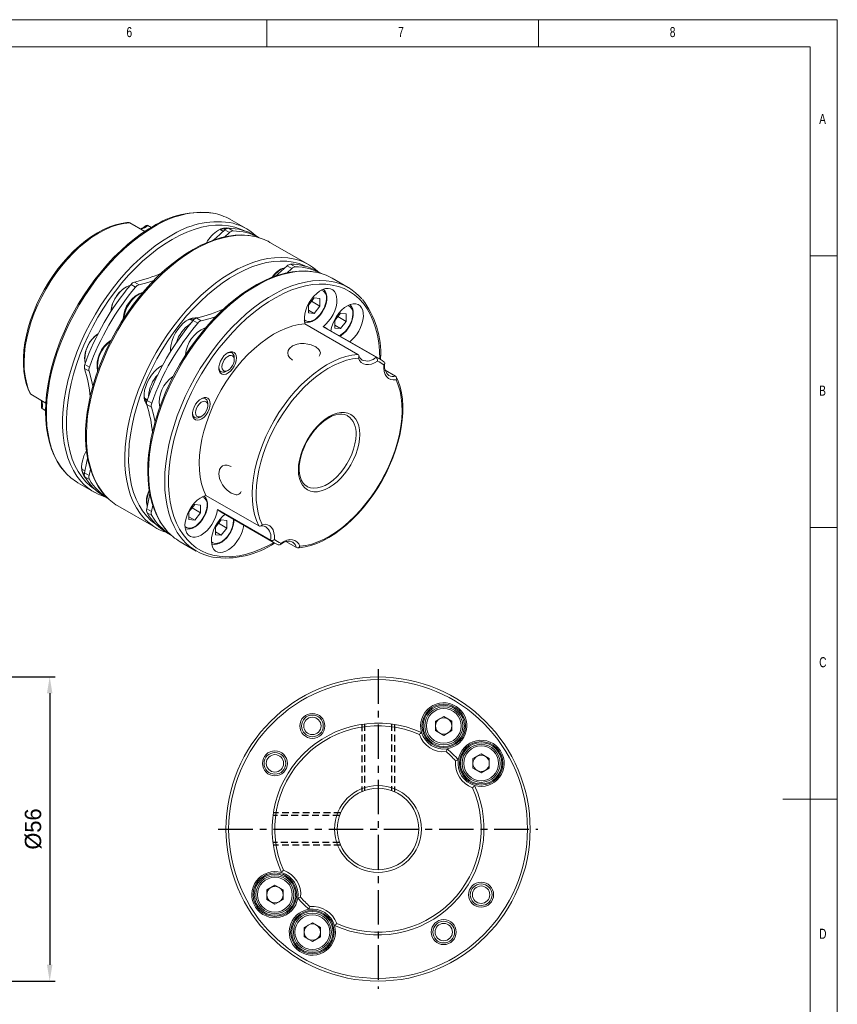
# Model space of a CAD drawing. Header units: millimetres. Extents: x 5 to 415, y 5 to 292.
# Tile 5 of 5: x 265 to 415, y 111 to 292. Entities that reach past the tile are written whole.
import ezdxf

# ---------------------------------------------------------------- set-up
doc = ezdxf.new("R2010")
doc.units = ezdxf.units.MM
doc.header["$PDSIZE"] = -1
doc.linetypes.add('CENTER', pattern=[10.16, 6.35, -1.27, 1.27, -1.27])
doc.linetypes.add('HIDDEN', pattern=[1.905, 1.27, -0.635])
doc.styles.add('SLDTEXTSTYLE0', font='TXT', dxfattribs={"width": 0.75})
doc.dimstyles.new('ISO-25', dxfattribs={"dimtxt": 2.5, "dimasz": 2.5, "dimexe": 1.25, "dimexo": 0.625, "dimtad": 1, "dimtxsty": 'Standard', "dimcen": 2.5, "dimadec": 0, "dimazin": 0, "dimtfac": 1, "dimtmove": 0, "dimatfit": 3, "dimfxl": 0, "dimarcsym": 0})

# ---------------------------------------------------------------- blocks, each defined once
blk = doc.blocks.new('*D13')
at = {"color": 1, "lineweight": -2}
for p, q in [((224.25, 171.01), (271.03, 171.01)), ((270.03, 168.01), (270.03, 118.01)), ((224.25, 115.01), (271.03, 115.01))]:
    blk.add_line(p, q, dxfattribs=at)
at = {"color": 1}
for points in [[(269.53, 168.01), (270.53, 168.01), (270.03, 171.01)], [(269.53, 118.01), (270.53, 118.01), (270.03, 115.01)]]:
    blk.add_solid(points, dxfattribs=at)
at = {"layer": 'Defpoints', "color": 0}
for p in [(223.25, 171.01), (223.25, 115.01), (270.03, 115.01)]:
    blk.add_point(p, dxfattribs=at)
at = {"color": 0, "insert": (267.01, 143.01), "char_height": 3, "attachment_point": 5, "rotation": 90}
blk.add_mtext('%%c56', dxfattribs=at)

msp = doc.modelspace()

# ---------------------------------------------------------------- linework, layer by layer
at = {"color": 7, "linetype": 'Continuous', "lineweight": 0}
for p, q in [((415, 292), (5, 292)), ((310, 292), (310, 287)), ((360, 287), (360, 292)), ((415, 5), (415, 292)), ((410, 287), (10, 287)), ((410, 287), (410, 60.25)), ((415, 248.5), (410, 248.5)), ((410, 198.5), (415, 198.5)), ((415, 148.5), (405, 148.5))]:
    msp.add_line(p, q, dxfattribs=at)
at = {"color": 7, "linetype": 'Continuous', "lineweight": 15}
for p, q in [((284.771, 254.63), (287.567, 253.016)), ((288.721, 253.746), (288.105, 254.102)), ((306.186, 253.541), (303.216, 255.255)), ((301.992, 253.037), (301.421, 253.367)), ((302.212, 251.978), (303.123, 252.809)), ((303.123, 252.809), (302.275, 253.299)), ((302.912, 253.602), (303.76, 253.112)), ((308.578, 251.871), (307.829, 252.304)), ((317.641, 246.928), (310.57, 251.01)), ((314.579, 246.196), (313.73, 246.686)), ((314.367, 246.989), (315.215, 246.499)), ((314.579, 246.196), (313.653, 245.353)), ((320.034, 245.258), (319.284, 245.691)), ((285.847, 242.771), (284.998, 243.261)), ((285.635, 243.693), (286.484, 243.203)), ((324.995, 242.682), (322.025, 244.397)), ((318.696, 240.767), (317.636, 239.448)), ((317.636, 239.448), (317.636, 238.033)), ((318.204, 240.154), (319.757, 239.258)), ((318.696, 240.767), (319.757, 240.672)), ((319.757, 239.258), (319.757, 240.672)), ((317.636, 238.551), (318.696, 237.938)), ((318.696, 237.938), (317.636, 238.033)), ((319.757, 239.258), (318.696, 237.938)), ((323.566, 237.955), (322.505, 236.635)), ((323.566, 237.955), (324.627, 237.86)), ((324.627, 236.446), (324.627, 237.86)), ((296.366, 236.545), (295.876, 236.829)), ((297.302, 236.158), (296.453, 236.648)), ((297.09, 237.08), (297.939, 236.591)), ((326.773, 230.383), (317.015, 236.016)), ((322.505, 236.635), (322.505, 235.221)), ((322.505, 235.739), (323.566, 235.126)), ((323.074, 237.342), (324.627, 236.446)), ((324.627, 236.446), (323.566, 235.126)), ((320.349, 235.488), (330.107, 229.855)), ((330.857, 229.484), (321.099, 235.117)), ((323.566, 235.126), (322.505, 235.221)), ((276.496, 228.535), (277.345, 228.045)), ((304.004, 229.401), (304.004, 229.728)), ((327.463, 229.387), (327.532, 229.345)), ((330.94, 229.374), (330.942, 229.659)), ((277.289, 227.277), (276.44, 227.767)), ((302.59, 227.279), (302.872, 227.442)), ((333.679, 226.395), (331.767, 227.498)), ((332.401, 226.533), (332.438, 226.512)), ((266.535, 223.044), (269.323, 221.434)), ((287.506, 222.331), (287.996, 222.048)), ((288.744, 220.664), (287.895, 221.154)), ((287.951, 221.922), (288.8, 221.432)), ((299.134, 220.966), (299.134, 221.293)), ((269.279, 220.062), (268.659, 220.42)), ((297.72, 218.844), (298.003, 219.007)), ((324.858, 219.091), (324.822, 219.112)), ((275.955, 209.257), (276.526, 208.928)), ((276.44, 208.552), (277.289, 208.062)), ((277.289, 208.062), (277.556, 209.282)), ((275.219, 206.756), (278.188, 205.042)), ((277.345, 207.359), (276.496, 207.849)), ((280.081, 204.238), (280.831, 203.805)), ((287.834, 203.323), (287.832, 203.224)), ((287.832, 203.224), (287.835, 203.146)), ((287.835, 203.146), (287.842, 202.979)), ((287.891, 203.142), (287.899, 202.894)), ((308.537, 198.797), (298.779, 204.43)), ((282.572, 202.511), (289.644, 198.429)), ((287.895, 201.939), (288.744, 201.45)), ((288.8, 200.746), (287.951, 201.236)), ((289.008, 202.654), (288.744, 201.45)), ((296.73, 202.72), (295.669, 201.4)), ((295.669, 201.4), (295.669, 199.986)), ((296.237, 202.107), (297.79, 201.211)), ((296.73, 202.72), (297.79, 202.625)), ((297.79, 201.211), (296.73, 199.891)), ((297.79, 201.211), (297.79, 202.625)), ((300.903, 201.806), (310.661, 196.173)), ((301.601, 201.341), (311.359, 195.708)), ((295.669, 200.503), (296.73, 199.891)), ((296.73, 199.891), (295.669, 199.986)), ((301.599, 199.907), (300.539, 198.588)), ((301.599, 199.907), (302.66, 199.813)), ((302.66, 198.398), (302.66, 199.813)), ((303.862, 199.799), (303.852, 200.041)), ((291.536, 197.625), (292.286, 197.192)), ((300.539, 198.588), (300.539, 197.174)), ((300.539, 197.691), (301.599, 197.079)), ((301.107, 199.295), (302.66, 198.398)), ((302.66, 198.398), (301.599, 197.079)), ((309.815, 198.659), (309.778, 198.679)), ((294.028, 195.898), (296.997, 194.184)), ((301.599, 197.079), (300.539, 197.174)), ((315.443, 194.809), (313.518, 195.92)), ((314.753, 195.805), (314.684, 195.847)), ((342.555, 163.718), (341.055, 162.852)), ((342.555, 163.718), (344.055, 162.852)), ((341.055, 162.852), (341.055, 161.12)), ((344.055, 161.12), (344.055, 162.852)), ((342.555, 160.254), (341.055, 161.12)), ((344.055, 161.12), (342.555, 160.254)), ((349.442, 156.831), (347.942, 155.965)), ((347.942, 155.965), (347.942, 154.233)), ((349.442, 156.831), (350.942, 155.965)), ((350.942, 154.233), (350.942, 155.965)), ((349.442, 153.367), (347.942, 154.233)), ((350.942, 154.233), (349.442, 153.367)), ((311.489, 132.652), (309.989, 131.786)), ((311.489, 132.652), (312.989, 131.786)), ((309.989, 131.786), (309.989, 130.054)), ((312.989, 130.054), (312.989, 131.786)), ((311.489, 129.188), (309.989, 130.054)), ((312.989, 130.054), (311.489, 129.188)), ((318.376, 125.765), (316.876, 124.899)), ((318.376, 125.765), (319.876, 124.899)), ((316.876, 124.899), (316.876, 123.167)), ((319.876, 123.167), (319.876, 124.899)), ((318.376, 122.301), (316.876, 123.167)), ((319.876, 123.167), (318.376, 122.301))]:
    msp.add_line(p, q, dxfattribs=at)
at = {"color": 1, "linetype": 'CENTER'}
for p, q in [((330.465, 172.41), (330.465, 113.61)), ((301.065, 143.01), (359.865, 143.01))]:
    msp.add_line(p, q, dxfattribs=at)
at = {"color": 5, "linetype": 'HIDDEN'}
for p, q in [((327.465, 162.277), (327.465, 149.883)), ((327.965, 162.349), (327.965, 150.081)), ((332.965, 162.349), (332.965, 150.081)), ((333.465, 162.277), (333.465, 149.883)), ((323.394, 145.51), (311.126, 145.51)), ((323.592, 146.01), (311.198, 146.01)), ((323.394, 140.51), (311.126, 140.51)), ((323.592, 140.01), (311.198, 140.01))]:
    msp.add_line(p, q, dxfattribs=at)
at = {"color": 7, "linetype": 'Continuous', "lineweight": 15, "flags": 128}
for points in [[(284.578, 254.668), (284.237, 254.646), (283.192, 254.492), (282.122, 254.225), (281.033, 253.848), (279.932, 253.363), (278.826, 252.773), (277.723, 252.083), (276.63, 251.296), (275.553, 250.419), (274.499, 249.458), (273.474, 248.417), (272.485, 247.304), (271.537, 246.126), (270.637, 244.89), (269.79, 243.605), (269, 242.277), (268.274, 240.915), (267.615, 239.528), (267.028, 238.124), (266.516, 236.712), (266.083, 235.301), (265.731, 233.898), (265.463, 232.514), (265.28, 231.155), (265.185, 229.831), (265.179, 228.55), (265.261, 227.319), (265.432, 226.147), (265.691, 225.041), (266.038, 224.009), (266.405, 223.192)], [(284.771, 254.63), (283.666, 254.502), (282.527, 254.243), (281.362, 253.854), (280.181, 253.338), (278.991, 252.699), (277.802, 251.942), (276.624, 251.073), (275.463, 250.097), (274.33, 249.023), (273.232, 247.858), (272.178, 246.611), (271.176, 245.291), (270.233, 243.909), (269.356, 242.473), (268.551, 240.996), (267.826, 239.488), (267.184, 237.96), (266.631, 236.424), (266.171, 234.891), (265.807, 233.372), (265.542, 231.88), (265.379, 230.424), (265.318, 229.016), (265.359, 227.666), (265.503, 226.385), (265.748, 225.182), (266.093, 224.065), (266.535, 223.044)], [(288.967, 253.894), (288.272, 253.478), (286.957, 252.615), (285.652, 251.657), (284.364, 250.609), (283.097, 249.475), (281.857, 248.261), (280.65, 246.972), (279.48, 245.613), (278.353, 244.191), (277.273, 242.712), (276.246, 241.181), (275.274, 239.607), (274.364, 237.995), (273.518, 236.353), (272.74, 234.687), (272.034, 233.005), (271.403, 231.315), (270.849, 229.623), (270.375, 227.936), (269.984, 226.263), (269.676, 224.61), (269.455, 222.984), (269.32, 221.393), (269.272, 219.842), (269.313, 218.34), (269.441, 216.892), (269.658, 215.505), (269.962, 214.185), (270.352, 212.938), (270.826, 211.771), (271.383, 210.689), (272.019, 209.697), (272.732, 208.8), (272.775, 208.757)], [(289.217, 253.869), (287.836, 253.016), (286.462, 252.056), (285.101, 250.993), (283.76, 249.833), (282.446, 248.581), (281.164, 247.243), (279.922, 245.827), (278.726, 244.338), (277.58, 242.784), (276.491, 241.173), (275.464, 239.512), (274.504, 237.81), (273.616, 236.075), (272.803, 234.315), (272.071, 232.539), (271.422, 230.755), (270.86, 228.973), (270.387, 227.201), (270.007, 225.447), (269.719, 223.72), (269.527, 222.029), (269.431, 220.381), (269.431, 218.785), (269.527, 217.249), (269.719, 215.78), (270.007, 214.384), (270.387, 213.07), (270.86, 211.844), (271.422, 210.71), (272.071, 209.676), (272.803, 208.745), (272.853, 208.689)], [(284.578, 254.666), (284.647, 254.67), (284.771, 254.63)], [(305.766, 253.184), (305.157, 253.458), (304.081, 253.822), (302.949, 254.063), (301.764, 254.18), (300.534, 254.172), (299.263, 254.038), (297.959, 253.781), (296.629, 253.4), (295.277, 252.898), (293.913, 252.278), (292.541, 251.542)], [(275.827, 206.97), (275.773, 207.031), (275.041, 207.961), (274.392, 208.996), (273.83, 210.129), (273.357, 211.356), (272.976, 212.67), (272.689, 214.065), (272.497, 215.534), (272.4, 217.071), (272.4, 218.666), (272.497, 220.314), (272.689, 222.005), (272.976, 223.732), (273.357, 225.486), (273.83, 227.259), (274.392, 229.041), (275.041, 230.824), (275.773, 232.601), (276.585, 234.361), (277.474, 236.096), (278.434, 237.798), (279.461, 239.459), (280.55, 241.07), (281.695, 242.624), (282.892, 244.112), (284.134, 245.529), (285.416, 246.866), (286.73, 248.118), (288.071, 249.278), (289.432, 250.341), (290.806, 251.301), (292.187, 252.154)], [(307.539, 252.14), (306.527, 252.299), (305.362, 252.365), (304.158, 252.317), (302.92, 252.157), (301.654, 251.885), (300.365, 251.502), (299.06, 251.01), (297.744, 250.411), (296.424, 249.707), (295.105, 248.903), (293.794, 248.002), (292.495, 247.008), (291.214, 245.925), (289.957, 244.759), (288.73, 243.515), (287.537, 242.198), (286.383, 240.813), (285.274, 239.368), (284.215, 237.867), (283.209, 236.319), (282.261, 234.728), (281.375, 233.104), (280.556, 231.451), (279.806, 229.778), (279.129, 228.092), (278.528, 226.4), (278.006, 224.71), (277.564, 223.028), (277.206, 221.362), (276.932, 219.718), (276.745, 218.105), (276.644, 216.529), (276.631, 214.997), (276.707, 213.515), (276.87, 212.09), (277.121, 210.729), (277.459, 209.437), (277.883, 208.222), (278.39, 207.087), (278.979, 206.04), (279.646, 205.085), (280.055, 204.612)], [(307.64, 252.107), (306.769, 252.245), (305.56, 252.321), (304.307, 252.272), (303.017, 252.099), (301.696, 251.803), (300.349, 251.384), (298.984, 250.846), (297.608, 250.19), (296.226, 249.421), (294.846, 248.54), (293.474, 247.554), (292.118, 246.467), (290.783, 245.283), (289.476, 244.009), (288.204, 242.651), (286.973, 241.216), (285.788, 239.71), (284.656, 238.141), (283.582, 236.517), (282.571, 234.845), (281.629, 233.134), (280.759, 231.392), (279.967, 229.627), (279.255, 227.848), (278.627, 226.064), (278.087, 224.283), (277.637, 222.515), (277.28, 220.767), (277.016, 219.048), (276.848, 217.367), (276.775, 215.732), (276.799, 214.15), (276.92, 212.63), (277.136, 211.178), (277.447, 209.803), (277.851, 208.51), (278.346, 207.306), (278.93, 206.197), (279.6, 205.188), (280.129, 204.532)], [(300.041, 251.329), (300.647, 251.842), (302.275, 253.299)], [(292.541, 251.542), (291.169, 250.694), (289.804, 249.739), (288.453, 248.681), (287.122, 247.525), (285.818, 246.277), (284.548, 244.943), (283.318, 243.531), (282.133, 242.047), (281, 240.498), (279.925, 238.892), (278.913, 237.237), (277.968, 235.542), (277.096, 233.815), (276.301, 232.064), (275.587, 230.298), (274.958, 228.526), (274.416, 226.757), (273.964, 225), (273.605, 223.263), (273.34, 221.555), (273.171, 219.884), (273.098, 218.26), (273.123, 216.689), (273.244, 215.18), (273.461, 213.74), (273.773, 212.377), (274.179, 211.097), (274.676, 209.907), (275.262, 208.812), (275.934, 207.818), (276.689, 206.931), (277.523, 206.153), (278.288, 205.584)], [(287.16, 200.496), (286.671, 201.106), (286.001, 202.115), (285.417, 203.224), (284.922, 204.428), (284.518, 205.721), (284.207, 207.096), (283.991, 208.548), (283.871, 210.068), (283.846, 211.649), (283.919, 213.285), (284.087, 214.966), (284.351, 216.685), (284.709, 218.433), (285.158, 220.201), (285.698, 221.982), (286.326, 223.766), (287.038, 225.545), (287.83, 227.31), (288.7, 229.052), (289.642, 230.763), (290.653, 232.435), (291.727, 234.059), (292.859, 235.628), (294.044, 237.134), (295.275, 238.569), (296.547, 239.927), (297.854, 241.201), (299.189, 242.384), (300.545, 243.472), (301.917, 244.458), (303.297, 245.339), (304.679, 246.108), (306.055, 246.764), (307.42, 247.302), (308.767, 247.721), (310.088, 248.017), (311.379, 248.19), (312.631, 248.239), (313.84, 248.163), (314.828, 248.001)], [(317.221, 246.571), (316.999, 246.677), (315.947, 247.087), (314.835, 247.374), (313.669, 247.538), (312.455, 247.577), (311.199, 247.49), (309.907, 247.279), (308.585, 246.944), (307.241, 246.488), (305.881, 245.911), (304.511, 245.218), (303.138, 244.412), (301.77, 243.497), (300.413, 242.476), (299.074, 241.356), (297.759, 240.142), (296.475, 238.84), (295.229, 237.457), (294.027, 235.998), (292.874, 234.473), (291.776, 232.887), (290.74, 231.25), (289.769, 229.569), (288.87, 227.853), (288.045, 226.11), (287.301, 224.348), (286.639, 222.578), (286.064, 220.807), (285.578, 219.044), (285.184, 217.298), (284.883, 215.578), (284.678, 213.893), (284.569, 212.25), (284.557, 210.658), (284.642, 209.125), (284.823, 207.659), (285.1, 206.266), (285.471, 204.954), (285.934, 203.73), (286.487, 202.598), (287.127, 201.566), (287.852, 200.638), (288.656, 199.819), (289.538, 199.112), (289.743, 198.971)], [(313.73, 246.686), (312.102, 245.229), (311.504, 244.724)], [(318.851, 245.545), (318.228, 245.658), (317.072, 245.747), (315.877, 245.724), (314.646, 245.589), (313.385, 245.341), (312.101, 244.982), (310.799, 244.513), (309.485, 243.936), (308.165, 243.255), (306.845, 242.473), (305.532, 241.592), (304.229, 240.618), (302.944, 239.554), (301.682, 238.406), (300.448, 237.178), (299.247, 235.876), (298.084, 234.505), (296.965, 233.072), (295.895, 231.583), (294.877, 230.044), (293.916, 228.463), (293.016, 226.845), (292.182, 225.198), (291.417, 223.529), (290.724, 221.845), (290.107, 220.154), (289.567, 218.462), (289.108, 216.778), (288.732, 215.107), (288.44, 213.459), (288.233, 211.838), (288.114, 210.254), (288.082, 208.711), (288.138, 207.218), (288.283, 205.781), (288.515, 204.405), (288.834, 203.098), (289.239, 201.865), (289.729, 200.713), (290.3, 199.646), (290.95, 198.671), (291.453, 198.062)], [(318.959, 245.52), (317.926, 245.662), (316.706, 245.707), (315.443, 245.628), (314.145, 245.424), (312.816, 245.097), (311.465, 244.648), (310.096, 244.08), (308.717, 243.396), (307.336, 242.598), (305.957, 241.691), (304.588, 240.679), (303.237, 239.566), (301.908, 238.36), (300.61, 237.064), (299.347, 235.686), (298.127, 234.233), (296.955, 232.711), (295.837, 231.127), (294.778, 229.49), (293.784, 227.808), (292.86, 226.088), (292.009, 224.339), (291.236, 222.57), (290.545, 220.789), (289.939, 219.005), (289.422, 217.227), (288.994, 215.463), (288.66, 213.721), (288.42, 212.011), (288.276, 210.341), (288.227, 208.718), (288.276, 207.151), (288.42, 205.647), (288.66, 204.214), (288.994, 202.859), (289.422, 201.587), (289.939, 200.407), (290.545, 199.322), (291.236, 198.339), (291.529, 197.982)], [(313.422, 246.401), (312.947, 246.225), (312.901, 246.203)], [(286.484, 243.203), (288.112, 243.626), (289.21, 243.978)], [(294.538, 196.223), (294.206, 196.625), (293.515, 197.608), (292.909, 198.692), (292.391, 199.873), (291.964, 201.144), (291.63, 202.5), (291.39, 203.933), (291.246, 205.436), (291.197, 207.003), (291.246, 208.626), (291.39, 210.297), (291.63, 212.007), (291.964, 213.748), (292.391, 215.512), (292.909, 217.291), (293.515, 219.075), (294.206, 220.856), (294.979, 222.625), (295.829, 224.374), (296.754, 226.093), (297.748, 227.776), (298.807, 229.413), (299.925, 230.996), (301.097, 232.518), (302.317, 233.972), (303.579, 235.35), (304.878, 236.645), (306.207, 237.852), (307.558, 238.964), (308.927, 239.976), (310.305, 240.883), (311.687, 241.681), (313.066, 242.366), (314.434, 242.934), (315.786, 243.382), (317.115, 243.709), (318.413, 243.913), (319.676, 243.993), (320.896, 243.948), (321.957, 243.801)], [(330.795, 229.519), (330.747, 231.011), (330.602, 232.503), (330.361, 233.924), (330.025, 235.267), (329.596, 236.525), (329.077, 237.692), (328.469, 238.762), (327.776, 239.73), (327, 240.59), (326.147, 241.34), (325.221, 241.974), (324.225, 242.489), (323.165, 242.884), (322.046, 243.156), (320.874, 243.304), (319.654, 243.327), (318.393, 243.225), (317.097, 242.999), (315.772, 242.648), (314.426, 242.177), (313.064, 241.586), (311.693, 240.878), (310.321, 240.058), (308.954, 239.129), (307.598, 238.096), (306.262, 236.964), (304.951, 235.739), (303.671, 234.426), (302.43, 233.033), (301.234, 231.566), (300.087, 230.032), (298.997, 228.44), (297.969, 226.797), (297.007, 225.111), (296.116, 223.391), (295.302, 221.645), (294.567, 219.882), (293.916, 218.111), (293.352, 216.341), (292.878, 214.579), (292.495, 212.836), (292.207, 211.12), (292.013, 209.44), (291.917, 207.803), (291.917, 206.218), (292.013, 204.693), (292.207, 203.235), (292.495, 201.852), (292.878, 200.551), (293.352, 199.338), (293.916, 198.218), (294.567, 197.199), (295.302, 196.284), (296.116, 195.479), (297.007, 194.787), (297.969, 194.211), (298.997, 193.756), (300.087, 193.422), (301.234, 193.212), (302.43, 193.127), (303.671, 193.166), (304.951, 193.331), (306.262, 193.619), (307.598, 194.03), (308.954, 194.562), (310.321, 195.212), (311.297, 195.744)], [(287.155, 241.784), (286.987, 241.729), (286.467, 241.485)], [(320.349, 235.488), (320.872, 235.938), (321.364, 236.476), (321.809, 237.084), (322.193, 237.742), (322.502, 238.43), (322.728, 239.126), (322.863, 239.806), (322.903, 240.449), (322.846, 241.035), (322.694, 241.545), (322.453, 241.961), (322.129, 242.272), (321.734, 242.466), (321.279, 242.538), (320.78, 242.485), (320.253, 242.31), (319.715, 242.017), (319.182, 241.615), (318.672, 241.119), (318.202, 240.544), (317.786, 239.908), (317.438, 239.232), (317.17, 238.538), (316.989, 237.847), (316.901, 237.183), (316.91, 236.566), (317.015, 236.016)], [(316.954, 236.35), (317.006, 236.324), (317.416, 236.255), (317.857, 236.295), (318.321, 236.445), (318.797, 236.703), (319.263, 237.06), (319.701, 237.501), (320.096, 238.01), (320.437, 238.568), (320.71, 239.157), (320.907, 239.758), (321.021, 240.351), (321.047, 240.781), (321.034, 241.07), (320.935, 241.575), (320.739, 242.011), (320.453, 242.349), (320.442, 242.356)], [(316.898, 236.729), (317.182, 236.537), (317.565, 236.437), (317.997, 236.464), (318.46, 236.618), (318.933, 236.891), (319.395, 237.271), (319.828, 237.743), (320.21, 238.285), (320.527, 238.874), (320.763, 239.483), (320.909, 240.087), (320.959, 240.659)], [(321.797, 234.652), (321.925, 235.33), (322.145, 236.025), (322.449, 236.714), (322.827, 237.376), (323.268, 237.988), (323.757, 238.531), (324.279, 238.988), (324.816, 239.344), (325.352, 239.588), (325.869, 239.711), (326.351, 239.71), (326.782, 239.585), (327.148, 239.34), (327.437, 238.982), (327.641, 238.524), (327.752, 237.979), (327.768, 237.366), (327.687, 236.704), (327.512, 236.015), (327.249, 235.32), (326.906, 234.642), (326.494, 234.003), (326.027, 233.423), (325.52, 232.921), (325.266, 232.712)], [(323.438, 233.766), (323.667, 233.89), (324.133, 234.248), (324.571, 234.689), (324.966, 235.197), (325.306, 235.756), (325.58, 236.345), (325.777, 236.946), (325.89, 237.539), (325.917, 237.969), (325.904, 238.258), (325.805, 238.763), (325.609, 239.198), (325.333, 239.525)], [(292.276, 230.91), (292.278, 231.525), (292.374, 232.211), (292.564, 232.922), (292.841, 233.637), (293.198, 234.334), (293.622, 234.991), (294.103, 235.588), (294.624, 236.108), (295.17, 236.535), (295.725, 236.855), (296.271, 237.059), (296.792, 237.141), (297.219, 237.109)], [(317.015, 236.016), (315.91, 235.888), (314.771, 235.629), (313.606, 235.239), (312.425, 234.724), (311.235, 234.085), (310.047, 233.328), (308.868, 232.458), (307.707, 231.483), (306.574, 230.409), (305.476, 229.244), (304.422, 227.997), (303.42, 226.677), (302.477, 225.295), (301.6, 223.859), (300.795, 222.382), (300.07, 220.874), (299.428, 219.346), (298.875, 217.81), (298.415, 216.277), (298.051, 214.758), (297.787, 213.265), (297.623, 211.81), (297.562, 210.402), (297.603, 209.052), (297.747, 207.771), (297.992, 206.568), (298.337, 205.451), (298.779, 204.43)], [(300.68, 237.37), (299.567, 237.013), (297.939, 236.591)], [(319.616, 230.048), (319.78, 230.29), (319.861, 230.641), (319.78, 230.994), (319.573, 231.3), (318.985, 231.755), (318.146, 232.124), (317.556, 232.278), (316.86, 232.374), (316.169, 232.375), (315.581, 232.29), (314.74, 231.976), (314.148, 231.463), (313.942, 231.089), (313.861, 230.642), (313.942, 230.191), (314.15, 229.816), (314.74, 229.305), (314.74, 229.305)], [(292.271, 231.411), (292.293, 231.17), (292.323, 230.986)], [(304.428, 229.728), (304.377, 229.231), (304.227, 228.707), (303.987, 228.188), (303.673, 227.706), (303.304, 227.293), (302.904, 226.974), (302.497, 226.768), (302.109, 226.69), (301.765, 226.744), (301.486, 226.926), (301.289, 227.225), (301.188, 227.622), (301.188, 228.093), (301.289, 228.607), (301.486, 229.133), (301.765, 229.638), (302.109, 230.089), (302.497, 230.458), (302.904, 230.722), (303.304, 230.865), (303.673, 230.878), (303.987, 230.759), (304.227, 230.517), (304.377, 230.165), (304.428, 229.728)], [(301.741, 228.095), (301.791, 228.509), (301.937, 228.945), (302.167, 229.362), (302.459, 229.726), (302.788, 230.002), (303.124, 230.167), (303.438, 230.206), (303.702, 230.116), (303.892, 229.904), (303.991, 229.589), (303.991, 229.199), (303.892, 228.77), (303.702, 228.338), (303.438, 227.943), (303.124, 227.62), (302.788, 227.397), (302.459, 227.293), (302.167, 227.32), (301.937, 227.473), (301.791, 227.739), (301.741, 228.095)], [(302.691, 230.599), (302.955, 230.7), (303.296, 230.734), (303.589, 230.644), (303.814, 230.435), (303.955, 230.123), (304.004, 229.728)], [(304.004, 229.728), (303.955, 230.123), (303.814, 230.435), (303.589, 230.644), (303.296, 230.734), (302.955, 230.7), (302.691, 230.599)], [(308.537, 198.797), (308.095, 199.818), (307.75, 200.934), (307.505, 202.138), (307.361, 203.419), (307.32, 204.769), (307.381, 206.176), (307.545, 207.632), (307.809, 209.125), (308.173, 210.643), (308.633, 212.177), (309.186, 213.713), (309.828, 215.241), (310.553, 216.749), (311.358, 218.226), (312.235, 219.661), (313.178, 221.044), (314.181, 222.364), (315.234, 223.611), (316.332, 224.776), (317.465, 225.85), (318.626, 226.825), (319.805, 227.695), (320.993, 228.452), (322.183, 229.09), (323.364, 229.606), (324.529, 229.995), (325.668, 230.255), (326.773, 230.383)], [(326.773, 230.383), (326.868, 230.297), (326.924, 230.177), (326.939, 230.031), (326.908, 229.864), (326.841, 229.718), (326.839, 229.713)], [(287.935, 221.027), (287.694, 221.382), (287.504, 221.874), (287.408, 222.449), (287.408, 223.09), (287.504, 223.776), (287.694, 224.488), (287.971, 225.202), (288.328, 225.899), (288.753, 226.556), (289.233, 227.153), (289.754, 227.673), (290.3, 228.1), (290.832, 228.409)], [(326.839, 229.713), (325.767, 229.573), (324.665, 229.308), (323.539, 228.919), (322.397, 228.409), (321.249, 227.782), (320.103, 227.042), (318.966, 226.195), (317.848, 225.248), (316.756, 224.207), (315.698, 223.079), (314.683, 221.873), (313.717, 220.598), (312.808, 219.263), (311.962, 217.878), (311.185, 216.452), (310.483, 214.997), (309.862, 213.523), (309.325, 212.041), (308.878, 210.561), (308.522, 209.095), (308.26, 207.652), (308.095, 206.245), (308.028, 204.882), (308.059, 203.574), (308.188, 202.33), (308.414, 201.161), (308.735, 200.073), (309.149, 199.075)], [(330.348, 229.158), (329.787, 228.823), (329.234, 228.6), (328.701, 228.494), (328.205, 228.509), (327.759, 228.643), (327.376, 228.894), (327.066, 229.254), (326.839, 229.713)], [(333.774, 225.708), (333.262, 225.676), (332.795, 225.765), (332.386, 225.971), (332.047, 226.29), (331.786, 226.712), (331.612, 227.226), (331.528, 227.818), (331.538, 228.47)], [(331.538, 228.47), (331.542, 228.473), (331.633, 228.585), (331.688, 228.716), (331.691, 228.836), (331.646, 228.939), (331.555, 229.019)], [(277.984, 224.517), (277.737, 225.656), (277.289, 227.277)], [(290.79, 228.33), (290.615, 228.264), (290.395, 228.163)], [(302.59, 227.279), (302.223, 227.123), (301.882, 227.089), (301.589, 227.179), (301.365, 227.388), (301.223, 227.7), (301.179, 227.979)], [(301.179, 227.979), (301.223, 227.7), (301.365, 227.388), (301.589, 227.179), (301.882, 227.089), (302.223, 227.123), (302.589, 227.278), (302.59, 227.279)], [(315.636, 194.771), (315.977, 194.793), (317.022, 194.947), (318.092, 195.214), (319.181, 195.591), (320.282, 196.076), (321.387, 196.666), (322.49, 197.356), (323.584, 198.142), (324.661, 199.019), (325.715, 199.981), (326.74, 201.022), (327.729, 202.135), (328.676, 203.313), (329.577, 204.548), (330.424, 205.834), (331.213, 207.162), (331.94, 208.524), (332.599, 209.911), (333.186, 211.315), (333.698, 212.727), (334.131, 214.138), (334.483, 215.541), (334.751, 216.925), (334.933, 218.284), (335.028, 219.608), (335.035, 220.889), (334.953, 222.12), (334.782, 223.292), (334.523, 224.398), (334.176, 225.43), (333.808, 226.247)], [(316.085, 195.07), (317.156, 195.21), (318.258, 195.476), (319.384, 195.865), (320.526, 196.375), (321.674, 197.002), (322.82, 197.741), (323.957, 198.588), (325.075, 199.535), (326.167, 200.577), (327.225, 201.704), (328.24, 202.91), (329.206, 204.185), (330.115, 205.52), (330.962, 206.906), (331.738, 208.331), (332.44, 209.786), (333.061, 211.26), (333.598, 212.743), (334.045, 214.222), (334.401, 215.689), (334.663, 217.131), (334.828, 218.539), (334.895, 219.902), (334.864, 221.209), (334.735, 222.453), (334.509, 223.623), (334.188, 224.711), (333.774, 225.708)], [(266.407, 223.193), (266.438, 223.131), (266.535, 223.044)], [(299.558, 221.293), (299.507, 220.796), (299.357, 220.272), (299.117, 219.753), (298.803, 219.272), (298.434, 218.858), (298.034, 218.539), (297.627, 218.333), (297.239, 218.255), (296.895, 218.309), (296.616, 218.491), (296.419, 218.79), (296.318, 219.187), (296.318, 219.658), (296.419, 220.173), (296.616, 220.698), (296.895, 221.203), (297.239, 221.654), (297.627, 222.023), (298.034, 222.287), (298.434, 222.43), (298.803, 222.443), (299.117, 222.324), (299.357, 222.082), (299.507, 221.731), (299.558, 221.293)], [(296.871, 219.66), (296.921, 220.074), (297.068, 220.51), (297.297, 220.928), (297.589, 221.291), (297.918, 221.567), (298.254, 221.732), (298.568, 221.771), (298.832, 221.681), (299.022, 221.469), (299.121, 221.154), (299.121, 220.764), (299.022, 220.335), (298.832, 219.903), (298.568, 219.508), (298.254, 219.185), (297.918, 218.962), (297.589, 218.859), (297.297, 218.885), (297.068, 219.038), (296.921, 219.304), (296.871, 219.66)], [(297.822, 222.164), (298.086, 222.265), (298.427, 222.299), (298.719, 222.209), (298.944, 222), (299.086, 221.688), (299.134, 221.293)], [(299.134, 221.293), (299.086, 221.688), (298.944, 222), (298.719, 222.209), (298.427, 222.299), (298.086, 222.265), (297.822, 222.164)], [(288.744, 220.664), (289.192, 219.043), (289.437, 217.917)], [(297.72, 218.844), (297.353, 218.688), (297.012, 218.654), (296.719, 218.745), (296.495, 218.953), (296.353, 219.265), (296.309, 219.544)], [(296.309, 219.544), (296.353, 219.265), (296.495, 218.953), (296.719, 218.745), (297.012, 218.654), (297.353, 218.688), (297.719, 218.844), (297.72, 218.844)], [(327.118, 215.657), (327.07, 214.777), (326.926, 213.855), (326.688, 212.909), (326.36, 211.954), (325.949, 211.006), (325.462, 210.082), (324.905, 209.197), (324.29, 208.367), (323.626, 207.606), (322.926, 206.927), (322.2, 206.341), (321.462, 205.859), (320.723, 205.489), (319.997, 205.237), (319.297, 205.107), (318.633, 205.102), (318.018, 205.221), (317.462, 205.463), (316.974, 205.824), (316.563, 206.297), (316.235, 206.875), (315.997, 207.547), (315.853, 208.301), (315.805, 209.126), (315.853, 210.007), (315.997, 210.928), (316.235, 211.874), (316.563, 212.83), (316.974, 213.778), (317.462, 214.702), (318.018, 215.586), (318.633, 216.416), (319.297, 217.177), (319.997, 217.856), (320.723, 218.442), (321.462, 218.924), (322.2, 219.294), (322.926, 219.547), (323.626, 219.676), (324.29, 219.682), (324.905, 219.562), (325.462, 219.32), (325.949, 218.959), (326.36, 218.486), (326.688, 217.909), (326.926, 217.237), (327.07, 216.482), (327.118, 215.657)], [(317.359, 206.115), (317.062, 206.306), (316.689, 206.692), (316.389, 207.175), (316.166, 207.743), (316.021, 208.387), (315.955, 209.099), (315.971, 209.869), (316.069, 210.685), (316.25, 211.534), (316.51, 212.402), (316.847, 213.273), (317.255, 214.134), (317.727, 214.969), (318.257, 215.765), (318.834, 216.507), (319.448, 217.184), (320.089, 217.785), (320.745, 218.3), (321.403, 218.721), (322.052, 219.043), (322.68, 219.262), (323.275, 219.378), (323.829, 219.393), (324.339, 219.308), (324.803, 219.121), (324.825, 219.106)], [(317.352, 206.104), (317.488, 206.03), (318.05, 205.827), (318.668, 205.75), (319.332, 205.8), (320.029, 205.977), (320.746, 206.277), (321.47, 206.695), (322.187, 207.223), (322.884, 207.851), (323.548, 208.567), (324.166, 209.358), (324.728, 210.21), (325.222, 211.106), (325.639, 212.03), (325.972, 212.964), (326.215, 213.892), (326.362, 214.795), (326.411, 215.657)], [(276.56, 207.744), (276.336, 208.004), (276.099, 208.454), (275.954, 208.995), (275.905, 209.612), (275.954, 210.286), (276.099, 210.995), (276.336, 211.719), (276.658, 212.435), (276.782, 212.668)], [(276.44, 208.552), (276.889, 210.691), (277.028, 211.463)], [(303.457, 209.756), (302.717, 210.013), (302.288, 210.005), (301.857, 209.85), (301.51, 209.557), (301.289, 209.191), (301.14, 208.422), (301.289, 207.537), (301.509, 206.984), (301.856, 206.387), (302.286, 205.832), (302.715, 205.398), (303.452, 204.857), (303.452, 204.857)], [(288.485, 204.865), (288.344, 204.078), (287.895, 201.939)], [(300.903, 201.806), (300.775, 201.128), (300.555, 200.433), (300.251, 199.744), (299.872, 199.082), (299.431, 198.47), (298.942, 197.927), (298.421, 197.47), (297.883, 197.114), (297.347, 196.87), (296.83, 196.747), (296.349, 196.748), (295.918, 196.873), (295.552, 197.118), (295.262, 197.476), (295.059, 197.934), (294.947, 198.479), (294.932, 199.092), (295.013, 199.754), (295.188, 200.443), (295.451, 201.138), (295.794, 201.816), (296.205, 202.455), (296.672, 203.035), (297.18, 203.537), (297.712, 203.945), (298.25, 204.246), (298.779, 204.43)], [(295.001, 198.296), (295.039, 198.277), (295.45, 198.208), (295.89, 198.248), (296.355, 198.397), (296.83, 198.655), (297.296, 199.012), (297.734, 199.454), (298.13, 199.962), (298.47, 200.521), (298.743, 201.11), (298.941, 201.711), (299.054, 202.304), (299.08, 202.734), (299.067, 203.022), (298.968, 203.528), (298.772, 203.963), (298.487, 204.302), (298.462, 204.317)], [(287.899, 202.894), (287.939, 202.57), (287.988, 202.348)], [(294.931, 198.681), (295.215, 198.49), (295.598, 198.389), (296.03, 198.417), (296.493, 198.57), (296.966, 198.843), (297.429, 199.224), (297.861, 199.696), (298.244, 200.238), (298.56, 200.826), (298.797, 201.436), (298.943, 202.04), (298.992, 202.612)], [(302.351, 200.97), (301.827, 200.52), (301.335, 199.982), (300.89, 199.374), (300.507, 198.716), (300.197, 198.028), (299.971, 197.332), (299.836, 196.652), (299.797, 196.009), (299.854, 195.423), (300.005, 194.913), (300.247, 194.497), (300.571, 194.186), (300.966, 193.992), (301.421, 193.92), (301.919, 193.973), (302.447, 194.148), (302.985, 194.441), (303.518, 194.843), (304.028, 195.339), (304.498, 195.914), (304.914, 196.55), (305.261, 197.226), (305.53, 197.92), (305.711, 198.611), (305.765, 198.937)], [(299.801, 195.869), (300.085, 195.677), (300.468, 195.577), (300.9, 195.604), (301.363, 195.758), (301.836, 196.031), (302.299, 196.412), (302.731, 196.883), (303.113, 197.425), (303.43, 198.014), (303.667, 198.624), (303.813, 199.228), (303.862, 199.799)], [(299.899, 195.47), (299.909, 195.465), (300.32, 195.395), (300.76, 195.435), (301.225, 195.585), (301.7, 195.843), (302.166, 196.2), (302.604, 196.641), (303, 197.15), (303.34, 197.708), (303.613, 198.298), (303.81, 198.899), (303.924, 199.492), (303.95, 199.922)], [(308.537, 198.797), (308.659, 198.758), (308.791, 198.769), (308.925, 198.829), (309.054, 198.939), (309.147, 199.07), (309.149, 199.075)], [(309.149, 199.075), (309.661, 199.107), (310.128, 199.019), (310.537, 198.812), (310.876, 198.493), (311.137, 198.071), (311.311, 197.557), (311.395, 196.966), (311.385, 196.313)], [(312.41, 195.348), (312.585, 195.472), (313.065, 195.746), (313.522, 195.921), (313.938, 195.998), (314.304, 195.982), (314.623, 195.879), (314.73, 195.803)], [(312.575, 195.626), (313.136, 195.96), (313.689, 196.184), (314.222, 196.289), (314.718, 196.275), (315.164, 196.14), (315.547, 195.889), (315.857, 195.529), (316.085, 195.07)], [(312.575, 195.626), (312.574, 195.621), (312.523, 195.486), (312.437, 195.373), (312.335, 195.31), (312.223, 195.298), (312.109, 195.337)]]:
    msp.add_lwpolyline(points, dxfattribs=at)
at = {"color": 7, "linetype": 'Continuous', "lineweight": 15}
for centre, radius in [((330.465, 143.01), 28), ((330.465, 143.01), 27.5), ((342.555, 161.986), 4), ((342.555, 161.986), 3.8), ((342.555, 161.986), 3.5), ((342.555, 161.986), 3.2), ((318.376, 161.986), 2.3), ((318.376, 161.986), 2), ((318.376, 161.986), 2), ((318.376, 161.986), 1.6), ((349.442, 155.099), 4), ((349.442, 155.099), 3.8), ((349.442, 155.099), 3.5), ((349.442, 155.099), 3.2), ((311.489, 155.099), 2.3), ((311.489, 155.099), 2), ((311.489, 155.099), 2), ((311.489, 155.099), 1.6), ((330.465, 143.01), 8), ((330.465, 143.01), 7.5), ((311.489, 130.92), 4), ((311.489, 130.92), 3.8), ((311.489, 130.92), 3.5), ((311.489, 130.92), 3.2), ((349.442, 130.92), 2.3), ((349.442, 130.92), 2), ((349.442, 130.92), 2), ((349.442, 130.92), 1.6), ((318.376, 124.033), 4), ((318.376, 124.033), 3.8), ((318.376, 124.033), 3.5), ((318.376, 124.033), 3.2), ((342.555, 124.033), 2.3), ((342.555, 124.033), 2), ((342.555, 124.033), 2), ((342.555, 124.033), 1.6)]:
    msp.add_circle(centre, radius, dxfattribs=at)
for centre, radius, start, end in [((297.93, 240.038), 16.501, 82.66797, 122.89628), ((298.103, 240.233), 16.276, 82.79048, 123.0874), ((298.41, 246.884), 9.653, 60.13831, 79.64521), ((285.646, 256.909), 3.549, 287.19548, 307.43551), ((285.928, 256.839), 3.497, 284.56065, 308.4942), ((287.967, 253.895), 0.249, 56.41771, 130.04414), ((285.59, 248.073), 6.533, 60.0108, 67.35506), ((301.025, 238.725), 16.077, 82.55247, 123.34874), ((301.41, 245.274), 9.545, 46.93053, 79.74286), ((304.547, 247.685), 6.537, 121.93346, 150.25174), ((302.209, 251.161), 2.353, 82.09671, 121.47131), ((302.487, 251.165), 2.495, 77.3468, 124.06054), ((302.983, 252.631), 0.974, 94.21501, 136.66842), ((302.89, 243.56), 10.042, 60.53954, 89.87529), ((303.832, 252.141), 0.974, 94.21501, 136.66842), ((303.736, 243.053), 10.059, 61.24529, 89.86346), ((305.761, 242.627), 9.665, 60.15952, 78.79222), ((314.439, 246.018), 0.974, 94.21501, 136.66842), ((314.345, 236.947), 10.042, 60.53954, 89.87529), ((312.872, 238.67), 9.533, 46.92378, 78.16015), ((279.526, 270.348), 27.346, 282.90861, 294.08314), ((314.835, 242.11), 4.578, 116.36951, 147.37069), ((315.323, 241.654), 5.154, 118.02959, 144.14734), ((315.287, 245.528), 0.974, 94.21501, 136.66842), ((315.191, 236.441), 10.059, 61.24529, 89.86346), ((317.196, 235.964), 9.718, 60.20475, 79.55288), ((320.924, 212.702), 47.164, 139.61487, 160.38513), ((286.983, 237.87), 5.677, 111.45308, 175.45971), ((285.988, 242.489), 1.255, 106.30735, 142.03373), ((286.836, 241.999), 1.255, 106.30735, 142.03373), ((320.205, 234.384), 9.578, 40.33271, 79.45861), ((321.772, 212.212), 47.164, 139.61487, 160.38513), ((287.249, 237.773), 5.961, 126.38842, 174.93326), ((288.956, 236.731), 5.397, 108.46352, 178.12748), ((289.855, 236.243), 6.242, 122.87087, 172.6202), ((319.527, 240.879), 1.449, 351.27527, 68.00933), ((324.397, 238.067), 1.449, 351.27518, 68.0094), ((314.62, 230.547), 16.346, 356.8864, 37.52173), ((290.982, 263.735), 27.345, 282.90847, 294.08307), ((320.999, 238.038), 4.834, 299.13993, 357.73326), ((332.379, 206.089), 47.164, 139.61487, 160.38513), ((333.227, 205.599), 47.164, 139.61487, 160.38513), ((299.348, 230.765), 6.26, 123.38297, 163.14445), ((296.354, 234.667), 2.216, 81.8039, 119.42147), ((297.443, 235.876), 1.255, 106.30735, 142.03373), ((298.291, 235.386), 1.255, 106.30735, 142.03373), ((282.316, 229.39), 5.882, 126.46492, 178.13679), ((282.229, 229.48), 5.743, 124.95227, 188.13578), ((300.733, 229.918), 5.712, 111.11292, 175.95893), ((317.834, 229.459), 6.533, 60.0108, 67.35506), ((284.206, 228.338), 5.47, 121.93563, 191.17426), ((284.586, 228.115), 5.77, 126.18347, 187.50096), ((328.271, 230.547), 1.4, 192.78544, 235.84172), ((277.66, 228.064), 1.255, 157.96684, 193.688), ((328.439, 231.519), 2.356, 247.33595, 315.0591), ((329.715, 229.329), 0.655, 344.79011, 53.28619), ((327.597, 223.836), 6.522, 52.62956, 67.35969), ((327.787, 223.348), 6.349, 53.77944, 66.2098), ((333.922, 228.259), 2.281, 167.54587, 229.33444), ((250.295, 219.731), 27.353, 5.91673, 17.08576), ((278.508, 227.574), 1.255, 157.96684, 193.688), ((294.424, 222.387), 6.189, 136.6169, 176.8562), ((295.852, 221.611), 5.65, 123.74968, 189.35957), ((333.209, 228.047), 1.718, 243.30119, 285.86562), ((333.34, 225.998), 0.521, 326.22433, 49.46916), ((289.617, 222.998), 2.216, 180.58598, 218.19565), ((265.43, 221.137), 3.122, 351.73546, 14.91004), ((265.2, 220.937), 3.497, 351.50327, 15.45262), ((289.115, 221.451), 1.255, 157.96684, 193.688), ((261.748, 213.118), 27.355, 5.91042, 17.08548), ((289.963, 220.961), 1.255, 157.96684, 193.688), ((268.77, 220.644), 0.249, 169.73229, 243.4997), ((272.636, 225.631), 6.556, 232.6469, 239.98191), ((322.665, 216.031), 3.765, 354.30872, 54.3791), ((280.042, 215.074), 9.615, 221.60937, 239.88931), ((278.291, 209.688), 2.384, 178.80328, 217.63953), ((277.374, 208.273), 0.974, 163.33175, 205.77789), ((282.941, 213.28), 9.509, 221.57866, 253.12465), ((285.113, 212.818), 9.946, 209.96944, 239.6111), ((278.222, 207.783), 0.974, 163.33175, 205.77789), ((286.046, 212.409), 10.06, 210.12766, 238.75896), ((292.675, 203.201), 4.843, 153.25984, 178.56251), ((293.352, 202.994), 5.463, 156.42159, 178.44545), ((287.431, 210.873), 9.67, 220.97046, 239.84248), ((297.56, 202.831), 1.449, 351.27518, 68.0094), ((288.829, 201.66), 0.974, 163.33175, 205.77789), ((296.615, 206.251), 10.01, 210.06626, 239.51428), ((289.677, 201.17), 0.974, 163.33175, 205.77789), ((304.88, 207.017), 6.556, 232.6469, 239.98191), ((294.418, 206.704), 9.551, 220.54146, 253.0624), ((297.501, 205.796), 10.06, 210.12766, 238.75896), ((298.872, 204.245), 9.651, 220.45995, 239.86789), ((309.15, 197.5), 1.323, 61.56113, 108.5458), ((308.385, 196.785), 2.356, 344.93866, 52.66557), ((301.783, 202.474), 9.569, 220.79038, 258.88879), ((310.92, 196.775), 0.655, 246.71728, 315.20764), ((314.619, 201.356), 6.522, 232.62956, 247.35969), ((315.136, 201.435), 6.349, 233.77944, 246.2098), ((313.768, 194.385), 1.727, 14.19339, 55.24968), ((302.365, 209.154), 16.262, 261.7921, 304.13803), ((315.617, 195.301), 0.522, 250.53549, 333.77459), ((342.555, 161.986), 4.25, 278.62574, 196.37426), ((342.555, 161.986), 1.5, 120, 180), ((342.555, 161.986), 1.5, 60, 120), ((342.555, 161.986), 1.5, 0, 60), ((330.465, 143.01), 19.5, 65.74162, 204.25838), ((330.465, 143.01), 19, 66.40787, 203.59213), ((342.555, 161.986), 1.5, 180, 240), ((342.555, 161.986), 1.5, 300, 0), ((350.127, 147.42), 17.732, 131.07188, 132.84208), ((342.555, 161.986), 4.75, 199.22879, 275.77121), ((342.555, 161.986), 4.25, 196.37426, 278.62574), ((342.555, 161.986), 1.5, 240, 300), ((326.076, 162.716), 17.812, 342.16205, 343.92422), ((330.465, 143.01), 19.5, 40.74162, 49.25838), ((349.442, 155.099), 4.25, 253.62574, 171.37426), ((330.465, 143.01), 19, 41.40787, 48.59213), ((349.442, 155.099), 1.5, 120, 180), ((349.442, 155.099), 1.5, 60, 120), ((349.442, 155.099), 1.5, 0, 60), ((349.442, 155.099), 4.75, 174.22879, 250.77121), ((350.172, 138.62), 17.812, 106.07578, 107.83795), ((349.442, 155.099), 4.25, 171.37426, 253.62574), ((349.442, 155.099), 1.5, 180, 240), ((349.442, 155.099), 1.5, 300, 0), ((349.442, 155.099), 1.5, 240, 300), ((330.465, 143.01), 19.5, 245.74162, 24.25838), ((330.465, 143.01), 19, 246.40787, 23.59213), ((330.465, 143.01), 7.5, 90, 180), ((330.465, 143.01), 7.5, 360, 90), ((334.876, 162.671), 17.732, 317.15792, 318.92812), ((311.489, 130.92), 4.25, 73.62574, 351.37426), ((326.055, 123.348), 17.732, 137.15792, 138.92812), ((311.489, 130.92), 4.25, 351.37426, 73.62574), ((311.489, 130.92), 4.75, 354.22879, 70.77121), ((311.489, 130.92), 1.5, 60, 120), ((311.489, 130.92), 1.5, 120, 180), ((311.489, 130.92), 1.5, 180, 240), ((311.489, 130.92), 1.5, 0, 60), ((311.489, 130.92), 1.5, 300, 0), ((311.489, 130.92), 1.5, 240, 300), ((310.759, 147.399), 17.812, 286.07578, 287.83795), ((330.465, 143.01), 19.5, 220.74162, 229.25838), ((330.465, 143.01), 19, 221.40787, 228.59213), ((334.855, 123.303), 17.812, 162.16205, 163.92422), ((318.376, 124.033), 4.75, 19.22879, 95.77121), ((318.376, 124.033), 4.25, 98.62574, 16.37426), ((318.376, 124.033), 4.25, 16.37426, 98.62574), ((318.376, 124.033), 1.5, 120, 180), ((318.376, 124.033), 1.5, 60, 120), ((318.376, 124.033), 1.5, 0, 60), ((310.804, 138.599), 17.732, 311.07188, 312.84208), ((318.376, 124.033), 1.5, 180, 240), ((318.376, 124.033), 1.5, 300, 0), ((318.376, 124.033), 1.5, 240, 300)]:
    msp.add_arc(centre, radius, start, end, dxfattribs=at)
msp.add_open_spline([(303.452, 204.857), (303.689, 204.741), (304.071, 204.555), (304.534, 204.529), (304.867, 204.631), (305.114, 204.846), (305.209, 205.069), (305.249, 205.162)], degree=3, knots=[0, 0, 0, 0, 0.2883842, 0.4648865, 0.6626288, 0.8595166, 1, 1, 1, 1], dxfattribs=at)

# ---------------------------------------------------------------- texts
at = {"color": 7, "linetype": 'Continuous', "lineweight": 0, "char_height": 1.852, "attachment_point": 1, "style": 'SLDTEXTSTYLE0'}
for s, insert in [('6', (284.167, 290.646)), ('7', (334.167, 290.646)), ('8', (384.167, 290.646)), ('A', (411.667, 274.646)), ('B', (411.667, 224.646)), ('C', (411.667, 174.646)), ('D', (411.667, 124.646))]:
    msp.add_mtext(s, dxfattribs=dict(at, insert=insert))

# ---------------------------------------------------------------- dimensions: what is measured, and where the dimension line sits
dim = msp.add_linear_dim(base=(270.034, 115.01), p1=(223.254, 171.01), p2=(223.254, 115.01), angle=90, text='%%c56', dimstyle='ISO-25', override={"dimtxt": 3, "dimasz": 3, "dimexe": 1, "dimexo": 1, "dimgap": 1.524, "dimdsep": 46, "dimclrd": 1, "dimclre": 1, "dimtzin": 0})
dim.commit()
dim.dimension.update_dxf_attribs({"geometry": '*D13', "text_midpoint": (267.01, 143.01)})

doc.saveas('drawing.dxf')
